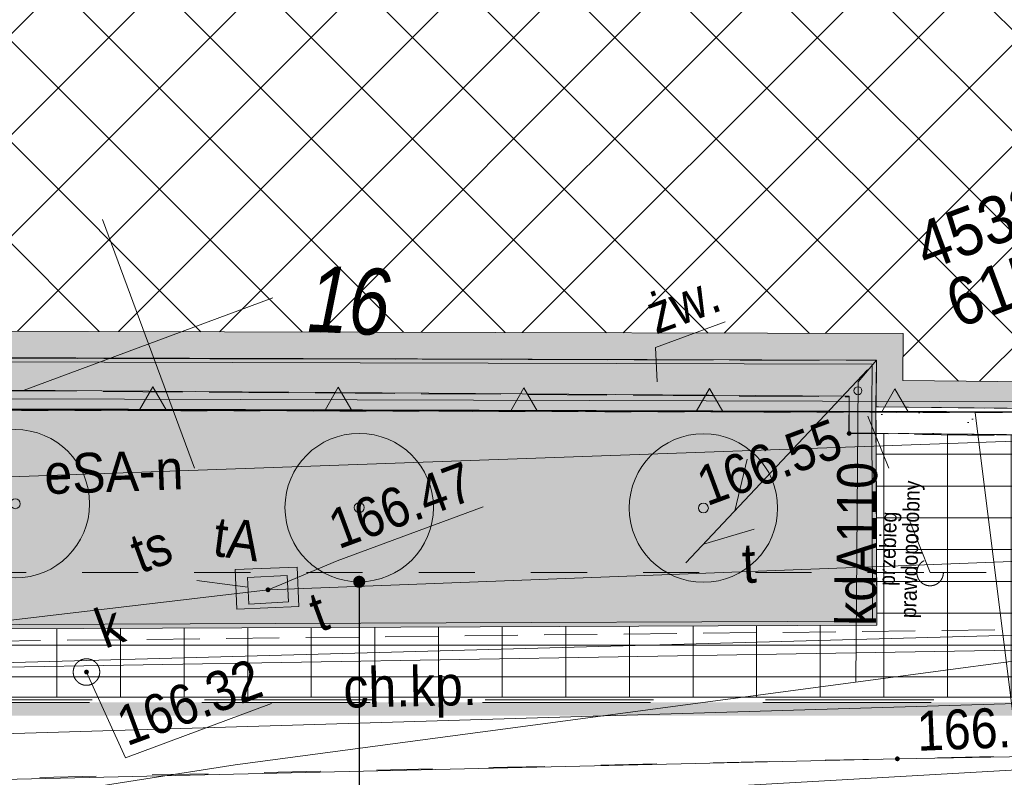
# Model space of a CAD drawing. Header units: millimetres. Extents: x -1155795 to 240441, y -422828 to 463730.
# Tile 35 of 66: x 854 to 19426, y -17376 to -3088. Entities that reach past the tile are written whole.
import ezdxf
from ezdxf.xclip import XClip

# ---------------------------------------------------------------- set-up
doc = ezdxf.new("R2010")
doc.units = ezdxf.units.MM
doc.header["$MEASUREMENT"] = 0
doc.header["$XCLIPFRAME"] = 0
for name, pattern in [('Dashed', [2116.666667, 1058.333333, -1058.333333]), ('Dashed 1_500', [1000, 500, -500]), ('Long Dashed', [5291.666508, 3174.999952, -2116.666555]), ('Wipeout_Contour', [1000, 0, -1000])]:
    doc.linetypes.add(name, pattern=pattern)
for name, color, linetype in [('00 PZT MAPA', 7, 'Continuous'), ('Nowe_Site & Landscape - General', 7, 'Continuous'), ('Sycow_7_RTPW02 - Punkt wysokościowy sztuczny', 7, 'Continuous'), ('Sycow_7_SUPS01_K - Punkt o określonej wysokości urządzenia', 7, 'Continuous'), ('Sycow_7_SUPS01_T - Punkt o określonej wysokości urządzenia', 7, 'Continuous'), ('Sycow_7_SUUS09 - Słupek telekomunikacyjny', 7, 'Continuous'), ('Sycow_7_SUUS22_T - Właz prostokątny', 7, 'Continuous')]:
    doc.layers.add(name, color=color, linetype=linetype)
for name, color, linetype, lineweight in [('0_Nr_pióra__27', 7, 'Continuous', 25), ('0_Nr_pióra__38', 30, 'Continuous', 13), ('0_Nr_pióra__60', 230, 'Continuous', 13), ('2D Drafting - General_Nr_pióra__60', 230, 'Continuous', 13), ('Annotation - Label_Nr_pióra__85', 7, 'Continuous', 13), ('Nowe_2D Drafting - General_Nr_pióra__1', 7, 'Continuous', 13), ('Sycow_7_218-kontur użytku gruntowego_Nr_pióra__3', 3, 'Continuous', 18), ('Sycow_7_219-działka ewidencyjna_Nr_pióra__7', 7, 'Continuous', 18), ('Sycow_7_238-Punkt adresowy budynku_Nr_pióra__7', 7, 'Continuous', 18), ('Sycow_7_@Wywiad_Nr_pióra__1', 1, 'Continuous', 18), ('Sycow_7_@Wywiad_Nr_pióra__30', 30, 'Continuous', 18), ('Sycow_7_@Wywiad_Nr_pióra__34', 34, 'Continuous', 18), ('Sycow_7_@Wywiad_Nr_pióra__7', 7, 'Continuous', 18), ('Sycow_7_chodnik (powierzchnia)-Atr17_Nr_pióra__7', 7, 'Continuous', 18), ('Sycow_7_EGBB01 - Budynek_Nr_pióra__7', 7, 'Continuous', 18), ('Sycow_7_inna budowla (powierzchnia)-Atr17_Nr_pióra__7', 7, 'Continuous', 18), ('Sycow_7_KTKR - Krawężnik_Nr_pióra__7', 7, 'Continuous', 18), ('Sycow_7_KTPL - Plac_Nr_pióra__7', 7, 'Continuous', 18), ('Sycow_7_MCP_TDM - Tekst dodatkowy mały_Nr_pióra__1', 1, 'Continuous', 18), ('Sycow_7_Oś ulicy_Nr_pióra__5', 5, 'Continuous', 18), ('Sycow_7_przewód elektroenergetyczny (linia)_Nr_pióra__1', 1, 'Continuous', 18), ('Sycow_7_przewód gazowy (linia)_Nr_pióra__40', 40, 'Continuous', 18), ('Sycow_7_przewód telekomunikacyjny (linia)-Atr1_Nr_pióra__30', 30, 'Continuous', 18), ('Sycow_7_PZT_NLZ - Nieprzekraczalna linia zabudowy_Nr_pióra__7', 7, 'Continuous', 18), ('Sycow_7_RTPW02_O - Punkt wysokościowy sztuczny_Nr_pióra__7', 7, 'Continuous', 18), ('Sycow_7_SUBP02_T - Komora podziemna - przewód telekomunikacyjny_Nr_pióra__30', 30, 'Continuous', 18), ('Sycow_7_SUPE - Przewód elektroenergetyczny_Nr_pióra__1', 1, 'Continuous', 18), ('Sycow_7_SUPK - Przewód kanalizacyjny_Nr_pióra__36', 36, 'Continuous', 18), ('Sycow_7_SUPK_O - Przewód kanalizacyjny - opis_Nr_pióra__36', 36, 'Continuous', 18), ('Sycow_7_SUPS01_K - Punkt o określonej wysokości urządzenia_Nr_pióra__7', 7, 'Continuous', 18), ('Sycow_7_SUPS01_K_O - Punkt o określonej wysokości urządzenia - rzędna góry_Nr_pióra__36', 36, 'Continuous', 18), ('Sycow_7_SUPS01_T - Punkt o określonej wysokości urządzenia_Nr_pióra__7', 7, 'Continuous', 18), ('Sycow_7_SUPS01_T_O - Punkt o określonej wysokości urządzenia - rzędna góry_Nr_pióra__30', 30, 'Continuous', 18), ('Sycow_7_SUPT - Przewód telekomunikacyjny_Nr_pióra__30', 30, 'Continuous', 18), ('Sycow_7_SUPT01 - Przewód telekomunikacyjny napowietrzny_Nr_pióra__30', 30, 'Continuous', 18), ('Sycow_7_SUPT_O - Przewód telekomunikacyjny - opis_Nr_pióra__30', 30, 'Continuous', 18), ('Sycow_7_SUUS09 - Słupek telekomunikacyjny - opis_Nr_pióra__7', 7, 'Continuous', 18), ('Sycow_7_SUUS15_K - Studzienka - przewód kanalizacyjny_Nr_pióra__36', 36, 'Continuous', 18), ('Sycow_7_SUUS15_K - Studzienka okrągła - przewód kanalizacyjny_Nr_pióra__36', 36, 'Continuous', 18), ('Sycow_7_SUUS22_T - Właz - opis_Nr_pióra__7', 7, 'Continuous', 18), ('Sycow_7_SUUS22_T - Właz prostokątny_Nr_pióra__7', 7, 'Continuous', 18), ('Sycow_7_Szczegółowa osnowa geodezyjna wysokościowa-Atr103_Nr_pióra__7', 7, 'Continuous', 18)]:
    doc.layers.add(name, color=color, linetype=linetype, lineweight=lineweight)
for name, color, linetype, lineweight, true_color in [('0_Nr_pióra__58', 7, 'Continuous', 13, 0xdf0000), ('0_Nr_pióra__78', 7, 'Continuous', 13, 0x00bb5e), ('0_Nr_pióra__99', 7, 'Continuous', 0, 0xaad2ff), ('2D Drafting - General_Nr_pióra__101', 7, 'Continuous', 13, 0x4c4c4c), ('2D Drafting - General_Nr_pióra__161', 7, 'Continuous', 5, 0x4c4c4b), ('Nowe_2D Drafting - General_Nr_pióra__78', 7, 'Continuous', 13, 0x00bb5e), ('Nowe_2D Drafting - General_Nr_pióra__81', 7, 'Continuous', 13, 0x4c4c4c), ('Nowe_Site & Landscape - General_Nr_pióra__78', 7, 'Continuous', 13, 0x00bb5e), ('Sycow_7_PZT_RT - Linia rozgraniczająca_Nr_pióra__252', 7, 'Continuous', 18, 0x929292)]:
    doc.layers.add(name, color=color, linetype=linetype, lineweight=lineweight, true_color=true_color)
doc.styles.add('STYL_AUTOMATYCZNY_11', font='txt', dxfattribs={"width": 0.79})
doc.styles.add('STYL_AUTOMATYCZNY_5', font='txt', dxfattribs={"width": 0.9})
doc.styles.add('STYL_AUTOMATYCZNY_6', font='txt', dxfattribs={"width": 0.87})
doc.linetypes.add('nieprzekraczalna linia zabudowy', pattern='A,0,[3,-2. PZT (5)1.Shx,S=39.68254,R=0,X=0,Y=0.425],-5000,0', length=5000)
doc.linetypes.add('X (1_500)', pattern='A,0,[1,-2. PZT (5)1.Shx,S=19.84127,R=0,X=0,Y=0],-2500,0', length=2500)
doc.dimstyles.new('STYL_AUTOMATYCZNY__1', dxfattribs={"dimtxt": 0.18, "dimasz": 456, "dimexe": 0.18, "dimexo": 0.0625, "dimgap": 0, "dimtad": 0, "dimtih": 1, "dimtoh": 1, "dimdec": 4, "dimzin": 0, "dimdsep": 46, "dimcen": 0.09, "dimadec": 0, "dimazin": 0, "dimtfac": 1, "dimtdec": 4, "dimtmove": 0, "dimatfit": 3, "dimldrblk": 'ARROWHEAD_11', "dimfxl": 0, "dimtolj": 1, "dimtzin": 0, "dimarcsym": 0})

# ---------------------------------------------------------------- blocks, each defined once
blk = doc.blocks.new('Rysunek_1_7', base_point=(14567, -19307))
at = {"layer": 'Sycow_7_RTPW02 - Punkt wysokościowy sztuczny', "linetype": 'Continuous', "lineweight": 0, "true_color": 0x000000}
for points in [[(16542, -10876, 1), (16458, -10907, 1)], [(17452, -17012, 1), (17367, -17043, 1)]]:
    blk.add_hatch(color=178, dxfattribs=at).paths.add_polyline_path(points)
at = {"layer": 'Sycow_7_SUPS01_K - Punkt o określonej wysokości urządzenia', "linetype": 'Continuous', "lineweight": 0, "true_color": 0x000000}
blk.add_hatch(color=178, dxfattribs=at).paths.add_polyline_path([(2156, -15375, 1), (2072, -15406, 1)])
at = {"layer": 'Sycow_7_SUUS09 - Słupek telekomunikacyjny', "linetype": 'Continuous', "lineweight": 0, "true_color": 0x000000}
blk.add_hatch(color=178, dxfattribs=at).paths.add_polyline_path([(4432, -13576, 1), (3963, -13750, 1)])
at = {"layer": 'Sycow_7_218-kontur użytku gruntowego_Nr_pióra__3', "color": 3, "linetype": 'Continuous', "lineweight": 18}
for p, q in [((1391, -10457), (891, -10456)), ((891, -10456), (1391, -10457)), ((2391, -10459), (1891, -10458)), ((1891, -10458), (2391, -10459)), ((3391, -10461), (2891, -10460)), ((2891, -10460), (3391, -10461)), ((4391, -10464), (3891, -10463)), ((3891, -10463), (4391, -10464)), ((5391, -10466), (4891, -10465)), ((4891, -10465), (5391, -10466)), ((6391, -10468), (5891, -10467)), ((5891, -10467), (6391, -10468)), ((7391, -10470), (6891, -10469)), ((6891, -10469), (7391, -10470)), ((8391, -10473), (7891, -10472)), ((7891, -10472), (8391, -10473)), ((9391, -10475), (8891, -10474)), ((8891, -10474), (9391, -10475)), ((10391, -10477), (9891, -10476)), ((9891, -10476), (10391, -10477)), ((11391, -10479), (10891, -10478)), ((10891, -10478), (11391, -10479)), ((12391, -10482), (11891, -10481)), ((11891, -10481), (12391, -10482)), ((13391, -10484), (12891, -10483)), ((12891, -10483), (13391, -10484)), ((14391, -10486), (13891, -10485)), ((13891, -10485), (14391, -10486)), ((15391, -10489), (14891, -10487)), ((14891, -10487), (15391, -10489)), ((16391, -10491), (15891, -10490)), ((15891, -10490), (16391, -10491)), ((17391, -10493), (16891, -10492)), ((16891, -10492), (17391, -10493)), ((18391, -10495), (17891, -10494)), ((17891, -10494), (18391, -10495)), ((19391, -10498), (18891, -10496)), ((18891, -10496), (19391, -10498))]:
    blk.add_line(p, q, dxfattribs=at)
at = {"layer": 'Sycow_7_219-działka ewidencyjna_Nr_pióra__7', "color": 7, "linetype": 'Continuous', "lineweight": 18}
blk.add_line((-10082, -10431), (29363, -10520), dxfattribs=at)
at = {"layer": 'Sycow_7_@Wywiad_Nr_pióra__7', "color": 7, "linetype": 'Continuous', "lineweight": 18}
for p, q in [((13249, -14664), (12249, -14675)), ((14748, -14647), (13749, -14659)), ((16248, -14631), (15248, -14642)), ((17748, -14614), (16748, -14625)), ((19248, -14597), (18248, -14609)), ((1249, -14798), (249, -14809)), ((2749, -14781), (1749, -14792)), ((4249, -14764), (3249, -14775)), ((5749, -14747), (4749, -14759)), ((7249, -14731), (6249, -14742)), ((8749, -14714), (7749, -14725)), ((10249, -14697), (9249, -14709)), ((11749, -14681), (10749, -14692))]:
    blk.add_line(p, q, dxfattribs=at)
at = {"layer": 'Sycow_7_EGBB01 - Budynek_Nr_pióra__7', "color": 7, "linetype": 'Continuous', "lineweight": 18, "flags": 128}
blk.add_lwpolyline([(-17433, 10690), (-9099, 10769), (-9083, 9069), (-2312, 9093), (-2295, 8213), (17154, 8091), (17150, 8971), (28229, 8897), (28183, 2018), (27183, 2019), (27183, -3501), (28191, -3500), (28149, -10514), (17008, -10392), (17018, -9512), (-2462, -9464), (-2459, -10323), (-9329, -10299), (-9388, -12468), (-13090, -12384), (-13071, -9684), (-17775, -9654)], close=True, dxfattribs=at)
at = {"layer": 'Sycow_7_inna budowla (powierzchnia)-Atr17_Nr_pióra__7', "color": 7, "linetype": 'Continuous', "lineweight": 18}
for p, q in [((4152, -11548), (2416, -6859)), ((4152, -11548), (2416, -6859)), ((939, -10072), (5628, -8336)), ((939, -10072), (5628, -8336))]:
    blk.add_line(p, q, dxfattribs=at)
at = {"layer": 'Sycow_7_KTKR - Krawężnik_Nr_pióra__7', "color": 7, "linetype": 'Continuous', "lineweight": 18, "flags": 128}
blk.add_lwpolyline([(-68735, -17061), (-59085, -17780), (-48117, -18216), (-41047, -18294), (-27213, -18013), (-16422, -17825), (-3560, -17510), (17409, -17028), (30449, -16793)], dxfattribs=at)
at = {"layer": 'Sycow_7_KTPL - Plac_Nr_pióra__7', "color": 7, "linetype": 'Continuous', "lineweight": 18}
for p, q in [((1943, -9475), (443, -9471)), ((3943, -9480), (2443, -9476)), ((5943, -9485), (4443, -9481)), ((7943, -9490), (6443, -9486)), ((9943, -9495), (8443, -9491)), ((11943, -9500), (10443, -9496)), ((13943, -9504), (12443, -9501)), ((15943, -9509), (14443, -9506)), ((427, -10085), (1927, -10096)), ((2427, -10099), (3927, -10110)), ((4427, -10114), (5927, -10125)), ((6427, -10128), (7927, -10139)), ((8427, -10143), (9927, -10153)), ((10427, -10157), (11927, -10168)), ((12427, -10171), (13927, -10182)), ((14427, -10186), (15927, -10197)), ((19053, -10414), (17554, -10398)), ((17734, -10908), (19234, -10928))]:
    blk.add_line(p, q, dxfattribs=at)
at = {"layer": 'Sycow_7_KTPL - Plac_Nr_pióra__7', "color": 7, "linetype": 'Continuous', "lineweight": 18, "flags": 128}
for points in [[(14162, -8784), (12848, -9270), (12878, -9915)], [(17054, -10392), (17008, -10392), (17018, -9512), (16443, -9511)], [(16427, -10200), (16502, -10201), (16500, -10892), (17234, -10901)]]:
    blk.add_lwpolyline(points, dxfattribs=at)
at = {"layer": 'Sycow_7_Oś ulicy_Nr_pióra__5', "color": 5, "linetype": 'Continuous', "lineweight": 18, "flags": 128}
blk.add_lwpolyline([(-83070, -19065), (-77190, -19753), (-19864, -19492), (59637, -14954), (111023, -16134)], dxfattribs=at)
at = {"layer": 'Sycow_7_przewód gazowy (linia)_Nr_pióra__40', "color": 40, "linetype": 'Continuous', "lineweight": 18}
blk.add_line((20451, -23054), (18874, -10501), dxfattribs=at)
at = {"layer": 'Sycow_7_PZT_NLZ - Nieprzekraczalna linia zabudowy_Nr_pióra__7', "color": 7, "linetype": 'Continuous', "lineweight": 18}
for p, q in [((3241, -10445), (-9, -10436)), ((3491, -10446), (3241, -10445)), ((6741, -10455), (3491, -10446)), ((6991, -10456), (6741, -10455)), ((10241, -10465), (6991, -10456)), ((10491, -10466), (10241, -10465)), ((13741, -10475), (10491, -10466)), ((13991, -10476), (13741, -10475)), ((17240, -10485), (13991, -10476)), ((17490, -10486), (17240, -10485)), ((20740, -10495), (17490, -10486))]:
    blk.add_line(p, q, dxfattribs=at)
at = {"layer": 'Sycow_7_PZT_NLZ - Nieprzekraczalna linia zabudowy_Nr_pióra__7', "color": 7, "linetype": 'Continuous', "lineweight": 18, "flags": 128}
for points in [[(3616, -10446), (3116, -10445), (3364, -10011)], [(7116, -10456), (6616, -10455), (6864, -10021)], [(10616, -10466), (10116, -10465), (10364, -10031)], [(14116, -10476), (13616, -10475), (13864, -10041)], [(17615, -10486), (17115, -10485), (17364, -10051)]]:
    blk.add_lwpolyline(points, close=True, dxfattribs=at)
at = {"layer": 'Sycow_7_PZT_RT - Linia rozgraniczająca_Nr_pióra__252', "color": 252, "linetype": 'Continuous', "lineweight": 18, "true_color": 0x929292, "flags": 128}
blk.add_lwpolyline([(-83292, -11412), (-81842, -11494), (-65673, -13493), (-45598, -14248), (-45486, -8787), (-19127, -10181), (29168, -10319), (29592, 8632), (56966, 9345), (57408, -5361), (103296, -5317)], dxfattribs=at)
at = {"layer": 'Sycow_7_SUBP02_T - Komora podziemna - przewód telekomunikacyjny_Nr_pióra__30', "color": 30, "linetype": 'Continuous', "lineweight": 18, "flags": 128}
blk.add_lwpolyline([(4918, -13460), (6089, -13410), (6121, -14157), (4951, -14207)], close=True, dxfattribs=at)
at = {"layer": 'Sycow_7_SUPK - Przewód kanalizacyjny_Nr_pióra__36', "color": 36, "linetype": 'Continuous', "lineweight": 18, "flags": 128}
blk.add_lwpolyline([(17018, -9512), (16670, -9918), (16627, -15581)], dxfattribs=at)
at = {"layer": 'Sycow_7_SUPS01_K - Punkt o określonej wysokości urządzenia_Nr_pióra__7', "color": 7, "linetype": 'Continuous', "lineweight": 18, "flags": 128}
blk.add_lwpolyline([(5604, -15986), (2850, -17006), (2114, -15391)], dxfattribs=at)
at = {"layer": 'Sycow_7_SUPT - Przewód telekomunikacyjny_Nr_pióra__30', "color": 30, "linetype": 'Continuous', "lineweight": 18}
blk.add_line((5538, -13840), (4198, -13663), dxfattribs=at)
at = {"layer": 'Sycow_7_SUPT01 - Przewód telekomunikacyjny napowietrzny_Nr_pióra__30', "color": 30, "linetype": 'Continuous', "lineweight": 18}
for p, q in [((16847, -9694), (13419, -13334)), ((14574, -11378), (14344, -12351)), ((13750, -12981), (14708, -12694))]:
    blk.add_line(p, q, dxfattribs=at)
at = {"layer": 'Sycow_7_SUUS15_K - Studzienka okrągła - przewód kanalizacyjny_Nr_pióra__36', "color": 36, "linetype": 'Continuous', "lineweight": 18}
blk.add_circle((2114, -15391), 250, dxfattribs=at)
at = {"layer": 'Sycow_7_238-Punkt adresowy budynku_Nr_pióra__7', "color": 7, "linetype": 'Continuous', "lineweight": 18, "insert": (7035, -9024), "char_height": 1250, "attachment_point": 8, "rotation": 357.022, "style": 'STYL_AUTOMATYCZNY_11'}
blk.add_mtext('\\A1;{\\pqc;\\fArial|b0|i1|c0|p0;\\W0.790000;16}', dxfattribs=at)
at = {"layer": 'Sycow_7_@Wywiad_Nr_pióra__1', "color": 1, "linetype": 'Continuous', "lineweight": 18, "insert": (1319, -11667), "char_height": 750, "attachment_point": 4, "rotation": 2.034, "style": 'STYL_AUTOMATYCZNY_5'}
blk.add_mtext('\\A1;{\\pql;\\fArial|b0|i0|c0|p0;\\W0.900000;eSA-n}', dxfattribs=at)
at = {"layer": 'Sycow_7_chodnik (powierzchnia)-Atr17_Nr_pióra__7', "color": 7, "linetype": 'Continuous', "lineweight": 18, "insert": (6972, -16291), "char_height": 750, "attachment_point": 7, "rotation": 1.249, "style": 'STYL_AUTOMATYCZNY_5'}
blk.add_mtext('\\A1;{\\pql;\\fArial|b0|i0|c0|p0;\\W0.900000;ch.kp.}', dxfattribs=at)
at = {"layer": 'Sycow_7_KTPL - Plac_Nr_pióra__7', "color": 7, "linetype": 'Continuous', "lineweight": 18, "insert": (12726, -8677), "char_height": 750, "attachment_point": 4, "rotation": 20.318, "style": 'STYL_AUTOMATYCZNY_6'}
blk.add_mtext('\\A1;{\\pql;\\fArial|b0|i0|c0|p0;\\W0.870000;żw.}', dxfattribs=at)
at = {"layer": 'Sycow_7_MCP_TDM - Tekst dodatkowy mały_Nr_pióra__1', "color": 1, "linetype": 'Continuous', "lineweight": 18, "insert": (17485, -13072), "char_height": 300, "attachment_point": 5, "rotation": 88.3257, "line_spacing_factor": 0.840816, "style": 'STYL_AUTOMATYCZNY_6'}
blk.add_mtext('\\A1;{\\pqc;\\fArial|b0|i0|c0|p0;\\W0.870000;przebieg\\P\\pqc;\\fArial|b0|i0|c0|p0;\\W0.870000;prawdopodobny}', dxfattribs=at)
at = {"layer": 'Sycow_7_przewód telekomunikacyjny (linia)-Atr1_Nr_pióra__30', "color": 30, "linetype": 'Continuous', "lineweight": 18, "insert": (14481, -13346), "char_height": 750, "attachment_point": 4, "rotation": 3.172, "style": 'STYL_AUTOMATYCZNY_5'}
blk.add_mtext('\\A1;{\\pql;\\fArial|b0|i0|c0|p0;\\W0.900000;t}', dxfattribs=at)
at = {"layer": 'Sycow_7_RTPW02_O - Punkt wysokościowy sztuczny_Nr_pióra__7', "color": 7, "linetype": 'Continuous', "lineweight": 18, "char_height": 750, "attachment_point": 7, "style": 'STYL_AUTOMATYCZNY_6'}
for s, insert, rotation in [('\\A1;{\\pql;\\fArial|b0|i0|c0|p0;\\W0.870000;166.55}', (13821, -12277), 20.318), ('\\A1;{\\pql;\\fArial|b0|i0|c0|p0;\\W0.870000;166.34}', (17793, -16888), 2.2738)]:
    blk.add_mtext(s, dxfattribs=dict(at, insert=insert, rotation=rotation))
at = {"layer": 'Sycow_7_SUPK_O - Przewód kanalizacyjny - opis_Nr_pióra__36', "color": 36, "linetype": 'Continuous', "lineweight": 18, "insert": (16634, -14519), "char_height": 750, "attachment_point": 4, "rotation": 89.5632, "style": 'STYL_AUTOMATYCZNY_6'}
blk.add_mtext('\\A1;{\\pql;\\fArial|b0|i0|c0|p0;\\W0.870000;kdA110}', dxfattribs=at)
at = {"layer": 'Sycow_7_SUPS01_K_O - Punkt o określonej wysokości urządzenia - rzędna góry_Nr_pióra__36', "color": 36, "linetype": 'Continuous', "lineweight": 18, "insert": (2881, -16803), "char_height": 750, "attachment_point": 7, "rotation": 20.318, "style": 'STYL_AUTOMATYCZNY_6'}
blk.add_mtext('\\A1;{\\pql;\\fArial|b0|i0|c0|p0;\\W0.870000;166.32}', dxfattribs=at)
at = {"layer": 'Sycow_7_SUPS01_T_O - Punkt o określonej wysokości urządzenia - rzędna góry_Nr_pióra__30', "color": 30, "linetype": 'Continuous', "lineweight": 18, "insert": (6873, -13088), "char_height": 750, "attachment_point": 7, "rotation": 20.318, "style": 'STYL_AUTOMATYCZNY_6'}
blk.add_mtext('\\A1;{\\pql;\\fArial|b0|i0|c0|p0;\\W0.870000;166.47}', dxfattribs=at)
at = {"layer": 'Sycow_7_SUPT_O - Przewód telekomunikacyjny - opis_Nr_pióra__30', "color": 30, "linetype": 'Continuous', "lineweight": 18, "insert": (4524, -12827), "char_height": 750, "attachment_point": 4, "rotation": 352.4824, "style": 'STYL_AUTOMATYCZNY_6'}
blk.add_mtext('\\A1;{\\pql;\\fArial|b0|i0|c0|p0;\\W0.870000;tA}', dxfattribs=at)
at = {"layer": 'Sycow_7_SUUS09 - Słupek telekomunikacyjny - opis_Nr_pióra__7', "color": 7, "linetype": 'Continuous', "lineweight": 18, "insert": (3002, -13193), "char_height": 750, "attachment_point": 4, "rotation": 20.318, "style": 'STYL_AUTOMATYCZNY_6'}
blk.add_mtext('\\A1;{\\pql;\\fArial|b0|i0|c0|p0;\\W0.870000;ts}', dxfattribs=at)
at = {"layer": 'Sycow_7_SUUS15_K - Studzienka - przewód kanalizacyjny_Nr_pióra__36', "color": 36, "linetype": 'Continuous', "lineweight": 18, "insert": (2332, -14605), "char_height": 750, "attachment_point": 4, "rotation": 20.318, "style": 'STYL_AUTOMATYCZNY_6'}
blk.add_mtext('\\A1;{\\pql;\\fArial|b0|i0|c0|p0;\\W0.870000;k}', dxfattribs=at)
at = {"layer": 'Sycow_7_SUUS22_T - Właz - opis_Nr_pióra__7', "color": 7, "linetype": 'Continuous', "lineweight": 18, "insert": (6375, -14298), "char_height": 750, "attachment_point": 4, "rotation": 20.318, "style": 'STYL_AUTOMATYCZNY_6'}
blk.add_mtext('\\A1;{\\pql;\\fArial|b0|i0|c0|p0;\\W0.870000;t}', dxfattribs=at)
at = {"layer": 'Sycow_7_Szczegółowa osnowa geodezyjna wysokościowa-Atr103_Nr_pióra__7', "color": 7, "linetype": 'Continuous', "lineweight": 18, "char_height": 900, "attachment_point": 7, "rotation": 20.318, "style": 'STYL_AUTOMATYCZNY_5'}
for s, insert in [('\\A1;{\\pql;\\fArial|b0|i0|c0|p0;\\W0.900000;45324210250}', (17963, -7841)), ('\\A1;{\\pql;\\fArial|b0|i0|c0|p0;\\W0.900000;615318.2.5029}', (18556, -8926))]:
    blk.add_mtext(s, dxfattribs=dict(at, insert=insert))
at = {"color": 254, "linetype": 'Wipeout_Contour', "lineweight": 0, "ltscale": 59643.38594}
blk.add_wipeout([(5150, -13610), (5177, -14110), (5926, -14069), (5899, -13570)], dxfattribs=at).dxf.layer = 'Sycow_7_SUUS22_T - Właz prostokątny'
at = {"layer": 'Sycow_7_SUPS01_T - Punkt o określonej wysokości urządzenia', "linetype": 'Continuous', "lineweight": 0, "true_color": 0x000000}
blk.add_hatch(color=178, dxfattribs=at).paths.add_polyline_path([(5580, -13824, 1), (5495, -13855, 1)])
at = {"layer": 'Sycow_7_@Wywiad_Nr_pióra__30', "color": 30, "linetype": 'Continuous', "lineweight": 18, "flags": 128}
for points in [[(21224, -13246), (5538, -13840), (-7105, -15332)], [(61767, -14149), (43949, -15122), (42592, -15144), (28271, -15724), (-4303, -16703), (-45944, -17397)]]:
    blk.add_lwpolyline(points, dxfattribs=at)
at = {"layer": 'Sycow_7_@Wywiad_Nr_pióra__34', "color": 34, "linetype": 'Continuous', "lineweight": 18, "flags": 128}
blk.add_lwpolyline([(56160, -12009), (32852, -13422), (4921, -17139), (-3314, -18429)], dxfattribs=at)
at = {"layer": 'Sycow_7_przewód elektroenergetyczny (linia)_Nr_pióra__1', "color": 1, "linetype": 'Continuous', "lineweight": 18, "flags": 128}
for points in [[(-85356, -12890), (-81672, -13351), (-62125, -14591), (-59177, -13051), (-51732, -13515), (-44925, -14130), (-19251, -14093), (-14162, -14416), (-4298, -13898), (-1624, -11789), (42623, -10217), (70284, -9497), (79476, -9784), (103123, -10145), (108910, -10427)], [(-85432, -12685), (-82062, -13048), (-65405, -14142), (-48917, -15416), (-40832, -15077), (-39013, -14201), (-15989, -15615), (-2798, -15358), (27076, -14854)]]:
    blk.add_lwpolyline(points, dxfattribs=at)
at = {"layer": 'Sycow_7_SUPE - Przewód elektroenergetyczny_Nr_pióra__1', "color": 1, "linetype": 'Continuous', "lineweight": 18, "flags": 128}
blk.add_lwpolyline([(-15989, -15615), (-9393, -15487), (39148, -14158), (53879, -13767), (54050, -12890), (53669, -8471), (54290, 9480), (54999, 35301), (55460, 60549), (60098, 64263)], dxfattribs=at)
at = {"layer": 'Sycow_7_SUPS01_T - Punkt o określonej wysokości urządzenia_Nr_pióra__7', "color": 7, "linetype": 'Continuous', "lineweight": 18, "flags": 128}
blk.add_lwpolyline([(9595, -12272), (6842, -13292), (5538, -13840)], dxfattribs=at)
at = {"layer": 'Sycow_7_SUUS22_T - Właz prostokątny_Nr_pióra__7', "color": 7, "linetype": 'Continuous', "lineweight": 18}
for p, q in [((5899, -13570), (5150, -13610)), ((5150, -13610), (5177, -14110)), ((5926, -14069), (5899, -13570)), ((5177, -14110), (5926, -14069))]:
    blk.add_line(p, q, dxfattribs=at)
blk = doc.blocks.new('Drzewo rzut 26')
at = {"layer": 'Nowe_Site & Landscape - General_Nr_pióra__78', "color": 112, "linetype": 'Continuous', "lineweight": 13, "true_color": 0x00bb5e}
for radius in [1400, 93.3]:
    blk.add_circle((0, 0), radius, dxfattribs=at)
blk = doc.blocks.new('ARROWHEAD_11')
at = {"color": 0, "linetype": 'Continuous', "lineweight": 0}
blk.add_line((0, 0), (-1, 0), dxfattribs=at)
at = {"color": 0, "linetype": 'Continuous', "lineweight": 0, "const_width": 0.25, "flags": 128}
blk.add_lwpolyline([(-0.125, 0, 1), (0.125, 0, 1)], format="xyb", close=True, dxfattribs=at)

msp = doc.modelspace()

# ---------------------------------------------------------------- block references
at = {"layer": '00 PZT MAPA', "color": 7, "linetype": 'Continuous', "lineweight": 15}
ref = msp.add_blockref('Rysunek_1_7', (14567, -19307), dxfattribs=at)
XClip(ref).set_block_clipping_path([(-38444.7789564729, -141413.2871562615), (134317.2398628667, -77444.9644498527), (67578.7707096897, 102798.5088210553), (-105183.2481096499, 38830.1861146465)])

# ---------------------------------------------------------------- next in the draw order: hatches: boundary and pattern name
at = {"layer": '2D Drafting - General_Nr_pióra__101', "linetype": 'Continuous', "lineweight": 13, "true_color": 0x4c4c4c}
h = msp.add_hatch(dxfattribs=at)
h.set_pattern_fill('Grid_60x120', color=59, style=0, pattern_type=2)
h.set_pattern_definition([(0, (14754.2, -3483.2), (0, 600), []), (90, (14754.2, -3483.2), (-1200, 0), [])])
h.paths.add_polyline_path([(-27360, -15863), (-27325, -10740), (-17580, -10740), (-17580, -9644), (-16507, -9655), (-13077, -9674), (-13095, -12374), (-9394, -12458), (-7395, -12458), (-7395, -10800), (-2462, -10813), (-2447, -14589), (17022, -14509), (17007, -10887), (21317, -10932), (21316, -12904), (29482, -12904), (29482, -11704), (33232, -11704), (33232, 4993), (29482, 4993), (29482, 8898), (31104, 8746), (32394, 8725), (33002, 8722), (40975, 8678), (40928, 7573), (34433, 7573), (34432, -11704), (33628, -13730), (32823, -15204), (32232, -15864)])
h = msp.add_hatch(dxfattribs=at)
h.set_pattern_fill('Render', color=59, style=0, pattern_type=2)
h.set_pattern_definition([(45, (0, 1750), (-556.847, 556.847), [0, -525, 0, -787.5]), (110, (1750, 1750), (740.008, 269.34), [0, -385, 0, -665])])
h.paths.add_polyline_path([(21317, -10432), (17005, -10387), (17007, -10887), (21317, -10932)])
at = {"layer": '2D Drafting - General_Nr_pióra__161', "linetype": 'Continuous', "lineweight": 0, "true_color": 0x131312}
h = msp.add_hatch(color=168, dxfattribs=at)
h.paths.add_polyline_path([(-2388, -9454), (16934, -9507), (17014, -9507), (17005, -10387), (17022, -14429), (17022, -14509), (-2447, -14589), (-2464, -10313), (-2468, -9454)])
h.paths.add_polyline_path([(-2384, -10313), (-2367, -14509), (16942, -14429), (16925, -10387), (16934, -9587), (-2388, -9534)], flags=0)
at = {"layer": '2D Drafting - General_Nr_pióra__60', "linetype": 'Continuous', "lineweight": 0, "true_color": 0x7f0040}
h = msp.add_hatch(color=236, dxfattribs=at)
h.paths.add_polyline_path([(35185, 7223), (57118, 7223), (57118, 10495), (36185, 10496), (36185, 14384), (-5891, 14384), (-17356, 20156), (-22444, 20156), (-27514, 14228), (-27712, -16213), (35184, -16214)])
h.paths.add_polyline_path([(34935, 7473), (56868, 7473), (56868, 10245), (35935, 10246), (35935, 14134), (-5950, 14134), (-17415, 19906), (-22329, 19906), (-27264, 14135), (-27461, -15963), (34934, -15964)], flags=0)
at = {"layer": 'Nowe_2D Drafting - General_Nr_pióra__1', "linetype": 'Continuous', "lineweight": 0, "true_color": 0x000000}
h = msp.add_hatch(color=178, dxfattribs=at)
h.paths.add_polyline_path([(-17780, -9644), (-13077, -9674), (-13095, -12374), (-9394, -12458), (-9333, -10294), (-2464, -10313), (-2468, -9454), (17014, -9507), (17005, -10387), (28143, -10504), (28184, -3995), (29482, -3994), (29482, 2521), (28182, 2523), (28223, 8907), (17145, 8981), (17150, 8096), (-2299, 8218), (-2317, 9103), (-9087, 9074), (-9105, 10779), (-17439, 10701)])
h.paths.add_polyline_path([(-17272, -9147), (-12573, -9177), (-12592, -11885), (-9880, -11947), (-9819, -9793), (-2967, -9812), (-2970, -8953), (17520, -9008), (17510, -9892), (27646, -9999), (27684, -3996), (27684, -3496), (28979, -3496), (28987, 2022), (27682, 2023), (27682, 2523), (27720, 8410), (17648, 8478), (17654, 7593), (-2788, 7721), (-2807, 8601), (-9581, 8572), (-9599, 10275), (-16947, 10205)], flags=0)
at = {"layer": 'Nowe_2D Drafting - General_Nr_pióra__78', "linetype": 'Continuous', "lineweight": 0, "true_color": 0x002e17}
msp.add_hatch(color=158, dxfattribs=at).paths.add_polyline_path([(16934, -9587), (16925, -10387), (16942, -14429), (-2367, -14509), (-2384, -10313), (-2388, -9534)])
at = {"layer": 'Nowe_2D Drafting - General_Nr_pióra__81', "linetype": 'Continuous', "lineweight": 13, "true_color": 0x4c4c4c}
h = msp.add_hatch(dxfattribs=at)
h.set_pattern_fill('Grid_90x90', color=59, style=0, pattern_type=2)
h.set_pattern_definition([(135, (-11784.2, -558.9), (954.594, 954.594), []), (45, (-11784.2, -558.9), (-954.594, 954.594), [])])
h.paths.add_polyline_path([(-16947, 10205), (-17272, -9147), (-12573, -9177), (-12592, -11885), (-9880, -11947), (-9819, -9793), (-2967, -9812), (-2970, -8953), (17520, -9008), (17510, -9892), (27646, -9999), (27684, -3496), (28979, -3496), (28987, 2016), (27682, 2023), (27720, 8410), (17648, 8478), (17654, 7593), (-2788, 7721), (-2807, 8601), (-9581, 8572), (-9599, 10275)])

# ---------------------------------------------------------------- next in the draw order: linework, layer by layer
at = {"layer": '0_Nr_pióra__27', "color": 7, "linetype": 'nieprzekraczalna linia zabudowy', "lineweight": 25}
msp.add_line((-19136, -10376), (29360, -10515), dxfattribs=at)
at = {"layer": '0_Nr_pióra__27', "color": 7, "linetype": 'Continuous', "lineweight": 25}
msp.add_lwpolyline([(29784, 8442), (29360, -10515), (-19136, -10376)], dxfattribs=at)
at = {"layer": '0_Nr_pióra__38', "color": 30, "linetype": 'X (1_500)', "lineweight": 13}
msp.add_lwpolyline([(28143, -10504), (28097, -11037), (16495, -10882), (16497, -10191), (-2006, -10057), (-1999, -10797), (-6959, -10784), (-6948, -12046)], dxfattribs=at)
at = {"layer": '0_Nr_pióra__58', "color": 12, "linetype": 'Dashed', "lineweight": 13, "true_color": 0xdf0000}
msp.add_line((-45320, -18388), (57456, -16156), dxfattribs=at)
at = {"layer": '0_Nr_pióra__60', "color": 230, "linetype": 'Long Dashed', "lineweight": 13}
for points in [[(-27461, -15963), (34934, -15964), (34935, 7473), (56868, 7473), (56868, 10245), (35935, 10246), (35935, 14134), (-5950, 14134), (-17415, 19906), (-22329, 19906), (-27264, 14135)], [(-27410, -15913), (34884, -15914), (34885, 7523), (56818, 7523), (56818, 10195), (35885, 10196), (35885, 14084), (-5962, 14084), (-17427, 19856), (-22306, 19856), (-27214, 14116)], [(-27360, -15863), (34834, -15864), (34835, 7573), (56768, 7573), (56768, 10145), (35835, 10146), (35835, 14034), (-5974, 14034), (-17439, 19806), (-22283, 19806), (-27164, 14097)]]:
    msp.add_lwpolyline(points, close=True, dxfattribs=at)
at = {"layer": '0_Nr_pióra__78', "color": 112, "linetype": 'Dashed', "lineweight": 13, "true_color": 0x00bb5e}
for points in [[(-14902, -13514), (18027, -13514), (16665, -10085)], [(18027, -13514), (29047, -13514), (29047, -10251)]]:
    msp.add_lwpolyline(points, dxfattribs=at)
at = {"layer": '0_Nr_pióra__78', "color": 112, "linetype": 'Continuous', "lineweight": 13, "true_color": 0x00bb5e}
msp.add_circle((16665, -10085), 75, dxfattribs=at)
at = {"layer": '0_Nr_pióra__78', "color": 112, "linetype": 'Dashed', "lineweight": 13, "true_color": 0x00bb5e}
msp.add_circle((18027, -13514), 250, dxfattribs=at)
at = {"layer": '0_Nr_pióra__99', "color": 141, "linetype": 'Dashed 1_500', "lineweight": 0, "true_color": 0xaad2ff}
for centre, radius in [((88699, -12696), 150000), ((-56052, -28118), 150000), ((-34105, -15278), 75000)]:
    msp.add_circle(centre, radius, dxfattribs=at)
at = {"layer": '2D Drafting - General_Nr_pióra__101', "color": 59, "linetype": 'Continuous', "lineweight": 13, "true_color": 0x4c4c4c, "flags": 128}
for points in [[(-2388, -9454), (16934, -9507), (17014, -9507), (17005, -10387), (17022, -14429), (17022, -14509), (-2447, -14589), (-2464, -10313), (-2468, -9454)], [(-2384, -10313), (-2367, -14509), (16942, -14429), (16925, -10387), (16934, -9587), (-2388, -9534)], [(21317, -10432), (17005, -10387), (17007, -10887), (21317, -10932)]]:
    msp.add_lwpolyline(points, close=True, dxfattribs=at)
msp.add_lwpolyline([(32232, -15864), (-27360, -15863), (-27325, -10740), (-17580, -10740), (-17580, -9644), (-16507, -9655), (-13077, -9674), (-13095, -12374), (-9394, -12458), (-7395, -12458), (-7395, -10800), (-2462, -10813), (-2447, -14589), (17022, -14509), (17007, -10887), (21317, -10932)], dxfattribs=at)
at = {"layer": 'Nowe_2D Drafting - General_Nr_pióra__1', "color": 7, "linetype": 'Continuous', "lineweight": 13, "flags": 128}
for points in [[(-17780, -9644), (-13077, -9674), (-13095, -12374), (-9394, -12458), (-9333, -10294), (-2464, -10313), (-2468, -9454), (17014, -9507), (17005, -10387), (28143, -10504), (28184, -3995), (29482, -3994), (29482, 2521), (28182, 2523), (28223, 8907), (17145, 8981), (17150, 8096), (-2299, 8218), (-2317, 9103), (-9087, 9074), (-9105, 10779), (-17439, 10701)], [(-17272, -9147), (-12573, -9177), (-12592, -11885), (-9880, -11947), (-9819, -9793), (-2967, -9812), (-2970, -8953), (17520, -9008), (17510, -9892), (27646, -9999), (27684, -3996), (27684, -3496), (28979, -3496), (28987, 2022), (27682, 2023), (27682, 2523), (27720, 8410), (17648, 8478), (17654, 7593), (-2788, 7721), (-2807, 8601), (-9581, 8572), (-9599, 10275), (-16947, 10205)]]:
    msp.add_lwpolyline(points, close=True, dxfattribs=at)

# ---------------------------------------------------------------- next in the draw order: block references
at = {"layer": 'Nowe_Site & Landscape - General', "color": 7, "linetype": 'Continuous', "lineweight": 13, "zscale": 1000, "rotation": 90}
for p in [(772, -12217), (7258, -12289), (13751, -12298)]:
    msp.add_blockref('Drzewo rzut 26', p, dxfattribs=at)

# ---------------------------------------------------------------- next in the draw order: leaders
at = {"layer": 'Annotation - Label_Nr_pióra__85', "color": 7, "linetype": 'Continuous', "lineweight": 13, "annotation_type": 0, "has_hookline": 1, "hookline_direction": 1, "text_width": 16658}
msp.add_leader([(7258, -13689), (7258, -24419), (-32131, -24419)], dimstyle='STYL_AUTOMATYCZNY__1', dxfattribs=at)

doc.saveas('drawing.dxf')
